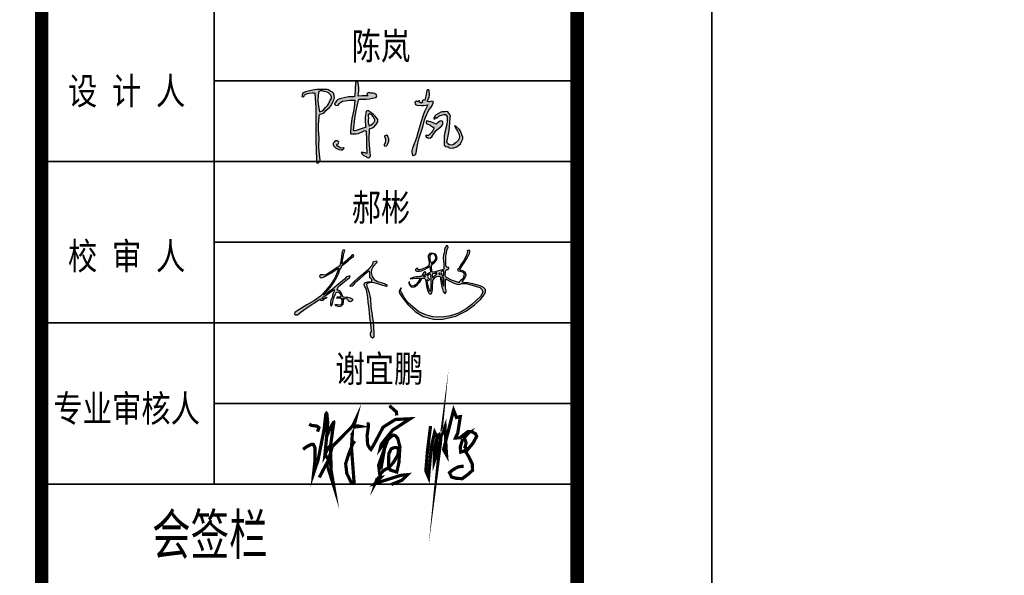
# Model space of a CAD drawing. Header units: millimetres. Extents: x 500457 to 783861, y -293374 to -162131.
# Tile 56 of 116: x 650175 to 661155, y -236109 to -229909. Entities that reach past the tile are written whole.
import ezdxf
from ezdxf.enums import TextEntityAlignment as Align

# ---------------------------------------------------------------- set-up
doc = ezdxf.new("R2010")
doc.units = ezdxf.units.MM
doc.header["$LTSCALE"] = 1000
for name, color, linetype in [('A-ANNO-TEXT', 7, 'Continuous'), ('PUB_TEXT', 7, 'Continuous'), ('PUB_TITLE', 4, 'Continuous'), ('WALL', 255, 'Continuous')]:
    doc.layers.add(name, color=color, linetype=linetype)
doc.layers.add('图框', color=4, linetype='Continuous', lineweight=35)
doc.styles.add('-黑体', font='simhei.ttf', dxfattribs={"width": 0.8})

# ---------------------------------------------------------------- blocks, each defined once
blk = doc.blocks.new('A$C3da97e60')
at = {"layer": 'PUB_TITLE'}
blk.add_lwpolyline([(-157435, 0), (0, 0), (0, 89100), (-157435, 89100)], close=True, dxfattribs=at)
at = {"layer": 'PUB_TITLE', "const_width": 150}
blk.add_lwpolyline([(-153685, 1500), (-1500, 1500), (-1500, 87600), (-153685, 87600)], close=True, dxfattribs=at)
at = {"layer": '图框', "const_width": 150}
blk.add_lwpolyline([(-7473, 87600), (-7473, 1500)], dxfattribs=at)
blk = doc.blocks.new('A$C64787331')
h = blk.add_hatch(color=256)
h.paths.add_polyline_path([(93811, 17582), (94014, 16088), (93932, 14255), (93979, 12419), (94140, 11339), (95021, 10737), (96130, 9786), (95965, 8008), (94434, 7677), (92116, 7471), (90006, 6892), (88847, 6520), (88711, 4702), (89182, 2774), (90170, 1505), (91205, -1928), (92101, -7479), (92594, -12295), (93334, -18446), (94233, -26761), (95270, -36552), (95566, -40586), (94778, -42209), (94778, -44127), (95615, -46242), (96551, -47128), (97849, -46178), (97849, -41666), (97347, -31438), (96343, -25121), (95139, -16497), (94624, -8814), (92993, -1893), (91173, 3358), (90793, 5224), (91337, 5993), (94869, 6807), (98266, 6626), (102659, 5314), (106553, 3957), (110312, 2916), (110856, 3686), (110357, 4771), (108772, 5586), (105874, 6536), (101572, 7893), (98356, 9839), (96364, 12825), (95458, 16444), (95775, 19340), (97461, 22325), (100969, 26383), (100507, 27859), (97553, 27306), (96538, 24170), (93030, 20296), (87860, 15501), (82909, 11486), (77946, 6932), (75003, 3934), (74872, 3373), (75792, 3069), (76997, 3495), (78254, 4852), (79636, 6437), (81734, 8328), (84088, 10220), (88131, 13952), (90690, 16202), (92839, 17684)])
h.paths.add_polyline_path([(139353, 20366), (138145, 19509), (138262, 18614), (139548, 17757), (142120, 17757), (144185, 18263), (146991, 19548), (149875, 21105), (151940, 22546), (152291, 22001), (152807, 17340), (151993, 16277), (149782, 15173), (148677, 14007), (148247, 15111), (148370, 16461), (147387, 17504), (146405, 16706), (144624, 13884), (144256, 12780), (142352, 12596), (139333, 12285), (137133, 11924), (135205, 11502), (133871, 10859), (133609, 10509), (135687, 10870), (139061, 11171), (142854, 11171), (142594, 10073), (141535, 8675), (140023, 6333), (138283, 4671), (136152, 3270), (134426, 3726), (133216, 5086), (132800, 6257), (132456, 8029), (132195, 7693), (131779, 6446), (132270, 4746), (132800, 4179), (134237, 2744), (136241, 2291), (138094, 3197), (140212, 4897), (142329, 7202), (144220, 9960), (144561, 11206), (145764, 10989), (147425, 10894), (148185, 8713), (148612, 5583), (149100, 3340), (149875, -172), (150650, -2256), (151113, -3486), (151903, -4157), (152692, -4274), (153598, -3924), (154007, -3048), (154608, 274), (154818, 3467), (154975, 7497), (155085, 9011), (155719, 9893), (157112, 11749), (159847, 13196), (162222, 12781), (162583, 10924), (162738, 7728), (163604, 4151), (164587, 742), (165165, -1857), (166264, -3475), (167073, -3706), (168056, -2493), (167883, -1280), (167362, 1667), (167247, 5364), (167173, 9560), (167533, 10339), (168554, 9829), (171662, 8294), (174661, 6708), (178321, 5245), (180598, 4920), (182713, 5814), (187608, 5836), (194066, 3928), (200587, 1986), (202989, -186), (203561, -2357), (201273, -6700), (192922, -14356), (187203, -18470), (179882, -22698), (172104, -25327), (163982, -26584), (155060, -26355), (148196, -24527), (141676, -21441), (135957, -17099), (131152, -12642), (127263, -7614), (124632, -2928), (123831, -726), (124234, 1488), (124112, 1461), (123046, -53), (122485, -1959), (122886, -3399), (125220, -7075), (130851, -14449), (137887, -21334), (145641, -26068), (156948, -28778), (164894, -28677), (177465, -25864), (187724, -20438), (195311, -14720), (201230, -9437), (204781, -5022), (206123, -2183), (206202, 103), (204263, 1954), (200856, 3617), (193910, 5782), (188983, 6544), (184940, 6855), (183715, 7229), (183885, 8113), (185179, 9916), (186348, 11707), (187210, 13859), (187162, 15485), (186348, 16872), (184050, 18259), (181227, 19099), (181512, 20125), (183829, 23592), (185452, 26114), (187868, 30150), (189506, 32948), (190452, 35155), (191056, 36408), (190963, 37986), (189430, 38032), (188222, 37522), (188501, 35990), (187618, 33437), (185620, 29260), (182275, 23922), (180092, 20395), (178930, 19745), (179302, 18724), (179673, 18074), (181532, 18028), (184513, 16923), (185387, 15408), (184804, 12087), (183871, 10223), (181830, 8824), (180547, 7426), (180488, 6610), (178097, 7426), (173257, 9174), (168358, 11621), (167191, 12728), (167133, 14301), (167383, 18299), (168474, 19545), (169932, 19662), (170632, 20710), (170632, 21410), (169740, 21544), (167874, 21824), (167812, 23378), (167738, 28349), (167738, 32482), (168427, 35122), (168772, 38221), (170036, 41263), (169634, 42526), (168370, 42354), (166991, 40861), (166416, 38853), (166301, 36270), (165325, 33687), (165037, 30645), (165325, 27775), (165609, 24448), (165835, 21250), (165790, 19944), (164084, 19272), (160632, 18367), (157463, 17349), (154143, 16864), (154010, 18650), (153782, 21767), (153782, 23390), (155129, 25014), (156992, 26756), (158750, 28409), (159377, 30711), (158658, 32684), (157580, 34268), (155678, 35028), (153966, 35281), (152317, 35091), (150678, 33125), (150478, 31227), (151049, 28376), (151623, 25276), (151589, 24228), (150118, 22390), (147546, 21027), (144404, 19691), (141032, 19074), (139690, 20477), (139550, 20437)])
h.paths.add_polyline_path([(147420, 14154), (147834, 12232), (146106, 12486), (145995, 13597)], flags=16)
h.paths.add_polyline_path([(151438, 14917), (152780, 14917), (152994, 13455), (153386, 10497), (153529, 8393), (153386, 4651), (153458, 1514), (153153, -1301), (152072, -1570), (151621, -409), (151121, 863), (150621, 2452), (150257, 4042), (149620, 6722), (149158, 8567), (149529, 9584), (150120, 9085), (150893, 8539), (151348, 8948), (151939, 9993), (151348, 10811), (149589, 12106), (150243, 13849)], flags=16)
h.paths.add_polyline_path([(155931, 15545), (156939, 15769), (158795, 16696), (158871, 15601), (158171, 14538), (157079, 13782), (155987, 12747), (154707, 11394), (154503, 13027), (154342, 15074), (154951, 15377)], flags=16)
h.paths.add_polyline_path([(153064, 26685), (152656, 27838), (152271, 29327), (151938, 32086), (152632, 33435), (154433, 34727), (156472, 34736), (157441, 33387), (158090, 31441), (157922, 29688), (156936, 28270), (154844, 26589), (153564, 25655)], flags=16)
h.paths.add_polyline_path([(161943, 16280), (161943, 15539), (162163, 15257), (162194, 14630), (161661, 14787), (160402, 15005)], flags=16)
h.paths.add_polyline_path([(165633, 18564), (165730, 17202), (165589, 15411), (165447, 13237), (163479, 14145), (163375, 15656), (163208, 17387)], flags=16)
h.paths.add_polyline_path([(163623, 11127), (164243, 12203), (165387, 11821), (165740, 10709), (165765, 8913), (165854, 6180), (165633, 4153), (165633, 3536), (165324, 3624), (164839, 4858), (164398, 6577), (164089, 8561), (163927, 9639)], flags=16)
h.paths.add_polyline_path([(69467, 10248), (64127, 5532), (57832, 482), (53016, -3138), (49631, -5139), (48725, -5330), (49774, -4091), (53302, -375), (56259, 2626), (59505, 7636), (62063, 12117), (63614, 15384), (65161, 19546), (66451, 21276), (67078, 22934), (69122, 24889), (73055, 27801), (76433, 30667), (78469, 32563), (78376, 33353), (77534, 33782), (76914, 33846), (76723, 33265), (75435, 31300), (70241, 26995), (67726, 25066), (67277, 24707), (67412, 26322), (68067, 29705), (68419, 33173), (68922, 35435), (69928, 37244), (69635, 38130), (68241, 38348), (67457, 37913), (67013, 35084), (66247, 29291), (65481, 24373), (64862, 23052), (63138, 21636), (59690, 19416), (55322, 16660), (52832, 15091), (50112, 14134), (48541, 14211), (46489, 14319), (46206, 14324), (45469, 13398), (45545, 12350), (46620, 11608), (47747, 11532), (49180, 12043), (51254, 13117), (56288, 15856), (60124, 18533), (62406, 20042), (63595, 20812), (63627, 20299), (63080, 18180), (60187, 11242), (55993, 4506), (49333, -3298), (46454, -6255), (40594, -10465), (33219, -14871), (24399, -20143), (21579, -21949), (21073, -23755), (22013, -24549), (24037, -24477), (27435, -21515), (34304, -16676), (44353, -10248), (46378, -8948), (46378, -10103), (47333, -10419), (48468, -10100), (49567, -9533), (50596, -8612), (52759, -7761), (52121, -7584), (50277, -8222), (47953, -9174), (47900, -8435), (48716, -7372), (50844, -6025), (57737, -1162), (59643, 198), (59643, -1524), (58191, -4063), (57465, -7509), (56285, -10138), (55832, -12133), (56013, -14127), (56338, -15566), (56828, -15744), (57852, -13698), (58164, -11430), (58876, -8939), (59544, -6893), (60345, -4669), (61369, -2712), (63462, -2090), (64308, -2935), (65554, -4758), (66150, -7338), (65065, -7293), (62883, -7338), (61725, -7827), (63284, -7827), (66190, -8080), (66801, -9606), (66845, -11341), (67023, -12408), (66756, -13876), (65866, -14721), (63951, -15122), (62482, -14766), (60517, -14687), (61503, -15344), (63195, -15967), (65065, -16456), (66756, -15744), (68315, -14054), (68582, -11964), (68493, -10140), (68359, -8670), (69845, -8640), (72217, -8868), (73199, -10615), (74149, -11285), (75232, -11399), (76383, -10988), (77507, -10276), (77919, -9674), (77178, -9181), (75506, -8304), (72819, -7702), (70763, -7537), (68134, -7438), (67678, -5968), (67093, -4249), (66267, -2736), (64994, -1120), (63376, -535), (62309, -398), (62762, 1118), (63626, 3060), (65224, 4398), (69538, 7868), (72539, 10183), (74283, 11486), (74903, 13011), (73425, 13201), (72710, 12630), (71518, 12439)])
for points in [[(46206, 14324), (45469, 13398), (45545, 12350), (46620, 11608), (47747, 11532), (49180, 12043), (51254, 13117), (56288, 15856), (60124, 18533), (62406, 20042), (63595, 20812), (63627, 20299), (63080, 18180), (60187, 11242), (55993, 4506), (49333, -3298), (46454, -6255), (40594, -10465), (33219, -14871), (24399, -20143), (21579, -21949), (21073, -23755), (22013, -24549), (24037, -24477), (27435, -21515), (34304, -16676), (44353, -10248), (46378, -8948), (46378, -10103), (47333, -10419), (48468, -10100), (49567, -9533), (50596, -8612), (52759, -7761), (52121, -7584), (50277, -8222), (48893, -8789), (47936, -8931), (47900, -8435), (48716, -7372), (50844, -6025), (57737, -1162), (59643, 198), (59643, -1524), (58191, -4063), (57465, -7509), (56285, -10138), (55832, -12133), (56013, -14127), (56338, -15566), (56828, -15744), (57852, -13698), (58164, -11430), (58876, -8939), (59544, -6893), (60345, -4669), (61369, -2712), (63462, -2090), (64308, -2935), (65554, -4758), (65955, -6493), (66133, -7338), (65065, -7293), (62883, -7338), (61725, -7827), (63284, -7827), (65332, -8005), (66356, -8494), (66801, -9606), (66845, -11341), (67023, -12408), (66756, -13876), (65866, -14721), (63951, -15122), (62482, -14766), (61369, -14721), (60301, -14543), (61503, -15344), (63195, -15967), (65065, -16456), (66756, -15744), (68315, -14054), (68582, -11964), (68493, -10140), (68359, -8672), (68775, -8662), (69845, -8640), (71658, -8815), (72444, -9273), (73199, -10615), (74149, -11285), (75232, -11399), (76383, -10988), (77507, -10276), (77919, -9674), (77178, -9181), (75506, -8304), (72819, -7702), (70763, -7537), (68597, -7455), (68111, -7364), (67678, -5968), (67093, -4249), (66267, -2736), (64994, -1120), (63376, -535), (62309, -398), (62762, 1118), (63626, 3060), (65224, 4398), (69538, 7868), (72539, 10183), (74283, 11486), (74903, 13011), (73425, 13201), (72710, 12630), (71518, 12439), (69467, 10248), (64127, 5532), (57832, 482), (53016, -3138), (49631, -5139), (48725, -5330), (49774, -4091), (53302, -375), (56259, 2626), (59505, 7636), (62063, 12117), (63614, 15384), (65161, 19546), (66451, 21276), (67078, 22934), (69122, 24889), (73055, 27801), (76433, 30667), (78469, 32563), (78376, 33353), (77534, 33782), (76914, 33846), (76723, 33265), (75435, 31300), (70241, 26995), (67726, 25066), (67277, 24707), (67412, 26322), (68067, 29705), (68419, 33173), (68922, 35435), (69928, 37244), (69635, 38130), (68241, 38348), (67457, 37913), (67013, 35084), (66247, 29291), (65481, 24373), (64862, 23052), (63138, 21636), (59690, 19416), (55322, 16660), (52832, 15091), (50112, 14134), (48541, 14211), (47085, 14287), (46780, 14313)], [(139353, 20366), (138145, 19509), (138262, 18614), (139548, 17757), (142120, 17757), (144185, 18263), (146991, 19548), (149875, 21105), (151940, 22546), (152291, 22001), (152807, 17340), (151993, 16277), (149782, 15173), (148677, 14007), (148247, 15111), (148370, 16461), (147387, 17504), (146405, 16706), (144624, 13884), (144256, 12780), (142352, 12596), (139333, 12285), (137133, 11924), (135205, 11502), (133458, 10660), (133247, 10028), (133609, 10509), (135687, 10870), (139061, 11171), (142435, 11171), (142781, 10862), (142594, 10073), (141535, 8675), (140023, 6333), (138283, 4671), (136846, 3726), (135712, 3386), (134426, 3726), (133216, 5086), (132800, 6257), (132573, 7428), (132460, 8033), (132195, 7693), (131779, 6446), (132270, 4746), (132800, 4179), (134237, 2744), (136241, 2291), (138094, 3197), (140212, 4897), (142329, 7202), (144220, 9960), (144561, 11206), (145764, 10989), (147425, 10894), (148185, 8713), (148612, 5583), (149100, 3340), (149875, -172), (150650, -2256), (151113, -3486), (151903, -4157), (152692, -4274), (153598, -3924), (154007, -3048), (154608, 274), (154818, 3467), (154975, 7497), (155085, 9011), (155719, 9893), (157112, 11749), (158867, 12678), (160157, 13142), (162222, 12781), (162583, 10924), (162738, 7728), (163604, 4151), (164587, 742), (165165, -1857), (166264, -3475), (167073, -3706), (168056, -2493), (167883, -1280), (167362, 1667), (167247, 5364), (167192, 8469), (167363, 9971), (167533, 10339), (168554, 9829), (171662, 8294), (174661, 6708), (178321, 5245), (180598, 4920), (182713, 5814), (187608, 5836), (194066, 3928), (200587, 1986), (202989, -186), (203561, -2357), (201273, -6700), (192922, -14356), (187203, -18470), (179882, -22698), (172104, -25327), (163982, -26584), (155060, -26355), (148196, -24527), (141676, -21441), (135957, -17099), (131152, -12642), (127263, -7614), (124632, -2928), (123831, -726), (124056, 508), (124617, 1573), (124112, 1461), (123046, -53), (122485, -1959), (122886, -3399), (125220, -7075), (130851, -14449), (137887, -21334), (145641, -26068), (156948, -28778), (164894, -28677), (177465, -25864), (187724, -20438), (195311, -14720), (201230, -9437), (204781, -5022), (206123, -2183), (206202, 103), (204263, 1954), (200856, 3617), (193910, 5782), (188983, 6544), (184940, 6855), (183715, 7229), (183885, 8113), (185179, 9916), (186348, 11707), (187210, 13859), (187162, 15485), (186348, 16872), (184050, 18259), (181800, 18929), (181273, 19264), (181512, 20125), (183829, 23592), (185452, 26114), (187868, 30150), (189506, 32948), (190452, 35155), (191056, 36408), (190963, 37986), (189430, 38032), (188222, 37522), (188501, 35990), (187618, 33437), (185620, 29260), (182275, 23922), (180092, 20395), (178930, 19745), (179302, 18724), (179673, 18074), (181532, 18028), (184513, 16923), (185387, 15408), (184804, 12087), (183871, 10223), (181830, 8824), (180547, 7426), (180488, 6610), (178097, 7426), (173257, 9174), (168358, 11621), (167191, 12728), (167133, 14301), (167308, 17098), (167658, 18613), (168474, 19545), (169932, 19662), (170632, 20710), (170632, 21410), (169740, 21544), (168596, 21716), (167852, 22373), (167812, 23378), (167738, 28349), (167738, 32482), (168427, 35122), (168772, 38221), (170036, 41263), (169634, 42526), (168370, 42354), (166991, 40861), (166416, 38853), (166301, 36270), (165325, 33687), (165037, 30645), (165325, 27775), (165609, 24448), (165835, 21250), (165790, 19944), (164084, 19272), (160632, 18367), (157463, 17349), (155142, 17010), (154124, 17123), (154010, 18650), (153782, 21767), (153782, 23390), (155129, 25014), (156992, 26756), (158750, 28409), (159377, 30711), (158658, 32684), (157580, 34268), (155678, 35028), (153966, 35281), (152317, 35091), (150678, 33125), (150478, 31227), (151049, 28376), (151403, 26465), (151620, 25191), (151589, 24228), (150843, 23295), (149599, 22115), (147546, 21027), (144404, 19691), (142195, 19287), (140866, 19247), (140408, 19726), (140626, 20335), (140103, 20596), (139550, 20437)], [(152175, 32546), (152030, 31321), (152271, 29327), (152656, 27838), (153064, 26685), (153449, 25892), (153593, 25676), (154844, 26589), (156936, 28270), (157922, 29688), (158090, 31441), (157441, 33387), (156767, 34324), (155968, 34733), (154433, 34727), (152632, 33435)], [(75003, 3934), (77946, 6932), (82909, 11486), (87860, 15501), (93030, 20296), (96538, 24170), (97553, 27306), (100507, 27859), (100969, 26383), (97461, 22325), (95775, 19340), (95458, 16444), (96364, 12825), (98356, 9839), (101572, 7893), (105874, 6536), (108772, 5586), (110357, 4771), (110856, 3686), (110312, 2916), (106553, 3957), (102659, 5314), (98266, 6626), (94869, 6807), (91337, 5993), (90793, 5224), (91173, 3358), (92993, -1893), (94624, -8814), (95139, -16497), (96343, -25121), (97347, -31438), (97849, -41666), (97849, -46178), (96551, -47128), (95615, -46242), (94778, -44127), (94778, -42209), (95566, -40586), (95270, -36552), (94233, -26761), (93334, -18446), (92594, -12295), (92101, -7479), (91205, -1928), (90170, 1505), (89182, 2774), (88711, 4702), (88847, 6520), (90006, 6892), (92116, 7471), (94434, 7677), (95965, 8008), (96130, 9786), (95021, 10737), (94140, 11339), (93979, 12419), (93932, 14255), (94014, 16088), (93811, 17582), (92839, 17684), (90690, 16202), (88131, 13952), (84088, 10220), (81734, 8328), (79636, 6437), (78254, 4852), (76997, 3495), (75792, 3069), (74872, 3373)], [(147078, 14020), (146424, 13765), (146026, 13282), (146083, 12714), (146680, 12402), (147646, 12260), (147590, 12771), (147590, 13367), (147504, 13765), (147305, 13935)], [(150211, 13763), (149802, 12673), (150484, 11447), (151348, 10811), (151939, 9993), (151348, 8948), (150893, 8539), (150120, 9085), (149529, 9584), (149347, 9085), (149211, 8358), (149620, 6722), (150257, 4042), (150621, 2452), (151121, 863), (151621, -409), (151924, -1189), (152348, -1501), (152794, -1390), (153240, -499), (153458, 1514), (153386, 4651), (153529, 8393), (153386, 10497), (152994, 13455), (152780, 14917), (151923, 14917), (150960, 14489), (150282, 13883)], [(154727, 15209), (154391, 14454), (154503, 13027), (154671, 11684), (155035, 11740), (155987, 12747), (157079, 13782), (158171, 14538), (158871, 15601), (158815, 16412), (157891, 16244), (156939, 15769), (155931, 15545), (154951, 15377), (154727, 15265)], [(161692, 16072), (160782, 15319), (160939, 14912), (161661, 14787), (162194, 14630), (162163, 15257), (161943, 15539), (161943, 16009)], [(164851, 18185), (163621, 17588), (163270, 16745), (163375, 15656), (163445, 14638), (164008, 13901), (164922, 13479), (165484, 13795), (165589, 15411), (165730, 17202), (165660, 18185), (165238, 18290)], [(164147, 12036), (163623, 11127), (163927, 9639), (164089, 8561), (164398, 6577), (164839, 4858), (165324, 3624), (165633, 3536), (165633, 4153), (165854, 6180), (165765, 8913), (165740, 10709), (165459, 11596), (165026, 11942), (164571, 12093)]]:
    blk.add_lwpolyline(points, close=True)
blk = doc.blocks.new('陈岚')
h = blk.add_hatch(color=256)
h.paths.add_polyline_path([(-3.976, 1.115), (-3.926, 1.233), (-3.919, 1.31), (-3.948, 1.435), (-3.991, 1.559), (-4.054, 1.625), (-4.177, 1.671), (-4.289, 1.741), (-4.366, 1.759), (-4.497, 1.747), (-4.936, 1.709), (-5.158, 1.666), (-5.58, 1.539), (-5.645, 1.504), (-5.677, 1.483), (-5.733, 1.435), (-5.745, 1.368), (-5.75, 1.335), (-5.761, 1.268), (-5.692, 1.257), (-5.632, 1.297), (-5.615, 1.365), (-5.457, 1.448), (-5.368, 1.477), (-5.191, 1.504), (-5.132, 1.517), (-5.098, 1.517), (-5.039, 1.504), (-4.944, 0.696), (-4.909, 0.289), (-4.865, -0.524), (-4.806, -1.258), (-4.774, -1.625), (-4.705, -2.358), (-4.696, -2.405), (-4.677, -2.431), (-4.636, -2.455), (-4.56, -2.411), (-4.525, -2.361), (-4.511, -2.274), (-4.592, -1.773), (-4.617, -1.518), (-4.636, -1.01), (-4.7, -0.536), (-4.714, -0.294), (-4.705, 0.185), (-4.718, 0.24), (-4.708, 0.281), (-4.67, 0.324), (-4.522, 0.374), (-4.447, 0.431), (-4.358, 0.56), (-4.165, 0.748), (-4.083, 0.868)])
h.paths.add_polyline_path([(-4.848, 1.127), (-4.837, 1.574), (-4.728, 1.649), (-4.639, 1.664), (-4.511, 1.629), (-4.35, 1.61), (-4.263, 1.571), (-4.143, 1.463), (-4.09, 1.352), (-4.09, 1.267), (-4.143, 1.157), (-4.205, 0.968), (-4.259, 0.874), (-4.393, 0.726), (-4.486, 0.589), (-4.56, 0.528), (-4.712, 0.462), (-4.822, 0.896)], flags=16)
h.paths.add_polyline_path([(-2.535, 1.294), (-2.511, 1.314), (-2.469, 1.324), (-2.114, 1.348), (-1.935, 1.379), (-1.593, 1.477), (-1.541, 1.508), (-1.524, 1.569), (-1.552, 1.622), (-1.671, 1.689), (-1.749, 1.707), (-1.885, 1.699), (-1.966, 1.724), (-2.025, 1.714), (-2.093, 1.664), (-2.081, 1.611), (-2.065, 1.583), (-2.024, 1.546), (-2.246, 1.523), (-2.357, 1.512), (-2.58, 1.49), (-2.557, 1.793), (-2.569, 1.951), (-2.635, 2.248), (-2.684, 2.285), (-2.751, 2.276), (-2.788, 2.227), (-2.769, 1.911), (-2.769, 1.751), (-2.788, 1.435), (-3.119, 1.408), (-3.286, 1.373), (-3.601, 1.268), (-3.728, 1.211), (-3.79, 1.154), (-3.858, 1.032), (-3.885, 0.982), (-3.871, 0.924), (-3.823, 0.893), (-3.741, 0.891), (-3.689, 0.914), (-3.635, 0.976), (-3.571, 1.054), (-3.532, 1.088), (-3.448, 1.143), (-3.175, 1.2), (-3.037, 1.223), (-2.76, 1.254), (-2.766, 0.83), (-2.786, 0.617), (-2.858, 0.199), (-2.884, -0.123), (-2.889, -0.285), (-2.885, -0.607), (-2.879, -0.646), (-2.855, -0.67), (-2.816, -0.677), (-2.557, -0.658), (-2.422, -0.62), (-2.191, -0.503), (-2.139, -0.451), (-2.078, -0.439), (-2.01, -0.468), (-1.956, -0.974), (-1.931, -1.226), (-1.885, -1.732), (-2.008, -1.695), (-2.076, -1.686), (-2.205, -1.691), (-2.138, -1.794), (-2.082, -1.84), (-1.968, -1.885), (-1.916, -1.891), (-1.885, -1.91), (-1.857, -1.955), (-1.777, -1.964), (-1.717, -1.934), (-1.677, -1.864), (-1.764, -1.248), (-1.795, -0.937), (-1.83, -0.315), (-1.664, -0.264), (-1.58, -0.204), (-1.475, -0.065), (-1.402, 0.039), (-1.38, 0.113), (-1.385, 0.24), (-1.554, 0.423), (-1.651, 0.505), (-1.857, 0.643), (-1.932, 0.686), (-1.993, 0.69), (-2.073, 0.657), (-2.11, 0.326), (-2.108, 0.154), (-2.066, -0.177), (-2.041, -0.199), (-2.044, -0.242), (-2.073, -0.26), (-2.292, -0.349), (-2.402, -0.393), (-2.621, -0.482), (-2.66, -0.482), (-2.68, -0.482), (-2.719, -0.482), (-2.692, 0.215), (-2.659, 0.565), (-2.552, 1.254)])
h.paths.add_polyline_path([(-1.941, 0.469), (-1.885, 0.532), (-1.743, 0.469), (-1.674, 0.408), (-1.593, 0.275), (-1.552, 0.205), (-1.548, 0.148), (-1.579, 0.073), (-1.677, -0.035), (-1.735, -0.084), (-1.857, -0.163), (-1.919, 0.023), (-1.932, 0.129), (-1.913, 0.324), (-1.95, 0.399)], flags=16)
h.paths.add_polyline_path([(-3.594, -1.302), (-3.537, -1.275), (-3.514, -1.213), (-3.538, -1.156), (-3.618, -1.115), (-3.694, -1.124), (-3.761, -1.184), (-3.823, -1.259), (-3.83, -1.342), (-3.781, -1.427), (-3.674, -1.52), (-3.606, -1.557), (-3.469, -1.594), (-3.363, -1.615), (-3.29, -1.598), (-3.205, -1.531), (-3.196, -1.51), (-3.21, -1.486), (-3.233, -1.482), (-3.342, -1.511), (-3.418, -1.498), (-3.51, -1.434), (-3.571, -1.418), (-3.606, -1.363)], flags=17)
h.paths.add_polyline_path([(-0.696, -0.847), (-0.753, -0.691), (-0.773, -0.641), (-0.846, -0.625), (-0.885, -0.663), (-0.913, -0.652), (-0.946, -0.674), (-0.947, -0.704), (-0.883, -0.854), (-0.872, -0.947), (-0.899, -1.107), (-0.941, -1.144), (-0.937, -1.214), (-0.892, -1.246), (-0.81, -1.223), (-0.766, -1.185), (-0.732, -1.107), (-0.691, -0.946)])
h.paths.add_polyline_path([(1.706, 1.407), (1.664, 1.458), (1.608, 1.473), (1.546, 1.449), (1.473, 1.41), (1.414, 1.408), (1.338, 1.442), (1.432, 1.67), (1.451, 1.808), (1.421, 2.053), (1.383, 2.097), (1.309, 2.094), (1.275, 2.046), (1.254, 1.828), (1.239, 1.72), (1.199, 1.504), (1.141, 1.498), (1.112, 1.489), (1.06, 1.463), (1.06, 1.422), (1.067, 1.4), (1.088, 1.365), (1.028, 1.325), (0.964, 1.328), (0.907, 1.372), (0.92, 1.398), (0.901, 1.433), (0.872, 1.435), (0.859, 1.4), (0.813, 1.386), (0.782, 1.407), (0.721, 1.417), (0.672, 1.393), (0.643, 1.338), (0.663, 1.255), (0.704, 1.209), (0.782, 1.178), (1.028, 1.18), (1.153, 1.194), (1.393, 1.247), (1.226, 0.851), (1.158, 0.644), (1.053, 0.226), (0.931, -0.374), (0.858, -0.672), (0.685, -1.26), (0.643, -1.41), (0.648, -1.504), (0.706, -1.649), (0.722, -1.669), (0.732, -1.678), (0.754, -1.691), (0.799, -1.65), (0.825, -1.633), (0.879, -1.607), (0.96, -0.968), (1.021, -0.649), (1.178, -0.024), (1.253, 0.381), (1.313, 0.582), (1.47, 0.963), (1.58, 1.131), (1.628, 1.222)])
h.paths.add_polyline_path([(2.216, 0.069), (2.283, 0.157), (2.298, 0.228), (2.301, 0.265), (2.296, 0.337), (2.247, 0.376), (2.205, 0.386), (2.144, 0.372), (2.055, 0.292), (2.01, 0.251), (1.921, 0.171), (1.717, 0.254), (1.61, 0.286), (1.393, 0.33), (1.348, 0.281), (1.362, 0.196), (1.421, 0.164), (1.595, 0.099), (1.679, 0.058), (1.838, -0.038), (1.738, -0.234), (1.675, -0.328), (1.532, -0.496), (1.477, -0.494), (1.449, -0.491), (1.393, -0.482), (1.384, -0.547), (1.426, -0.604), (1.491, -0.614), (1.516, -0.623), (1.528, -0.627), (1.553, -0.635), (1.664, -0.607), (1.725, -0.557), (1.775, -0.454), (1.88, -0.274), (1.944, -0.188), (2.088, -0.038), (2.176, 0.029)])
h.paths.add_polyline_path([(2.602, 0.844), (2.54, 0.912), (2.466, 0.93), (2.38, 0.9), (2.23, 0.897), (2.147, 0.869), (2.026, 0.782), (1.898, 0.701), (1.84, 0.638), (1.769, 0.504), (1.783, 0.474), (1.828, 0.466), (1.852, 0.49), (1.841, 0.524), (1.872, 0.563), (1.907, 0.56), (1.911, 0.538), (1.935, 0.523), (1.956, 0.532), (2.054, 0.636), (2.12, 0.679), (2.255, 0.726), (2.346, 0.761), (2.416, 0.753), (2.498, 0.699), (2.505, 0.668), (2.513, 0.653), (2.533, 0.629), (2.533, 0.457), (2.533, 0.371), (2.533, 0.199), (2.446, -0.233), (2.429, -0.459), (2.449, -0.899), (2.463, -0.973), (2.494, -1.015), (2.56, -1.052), (2.641, -1.054), (2.685, -1.066), (2.755, -1.107), (2.924, -1.123), (3.021, -1.103), (3.172, -1.024), (3.309, -0.916), (3.368, -0.838), (3.436, -0.677), (3.488, -0.548), (3.485, -0.453), (3.422, -0.329), (3.336, -0.129), (3.261, -0.032), (3.088, 0.101), (3.049, 0.128), (3.024, 0.137), (2.977, 0.143), (3.094, -0.046), (3.153, -0.14), (3.269, -0.329), (3.295, -0.464), (3.285, -0.546), (3.227, -0.67), (3.13, -0.78), (3.076, -0.832), (2.963, -0.927), (2.848, -0.963), (2.765, -0.951), (2.665, -0.885), (2.639, -0.858), (2.627, -0.844), (2.602, -0.816), (2.672, -0.252), (2.69, 0.033), (2.692, 0.601), (2.702, 0.705), (2.677, 0.772)])
for p, q in [((-2.751, 2.276), (-2.788, 2.227)), ((-2.684, 2.285), (-2.751, 2.276)), ((-2.635, 2.248), (-2.684, 2.285)), ((-2.569, 1.951), (-2.635, 2.248)), ((-4.936, 1.709), (-5.158, 1.666)), ((-4.497, 1.747), (-4.936, 1.709)), ((-4.366, 1.759), (-4.497, 1.747)), ((-4.289, 1.741), (-4.366, 1.759)), ((-4.177, 1.671), (-4.289, 1.741)), ((-2.788, 2.227), (-2.769, 1.911)), ((-2.769, 1.751), (-2.788, 1.435)), ((-2.769, 1.911), (-2.769, 1.751)), ((-2.58, 1.49), (-2.557, 1.793)), ((-2.557, 1.793), (-2.569, 1.951)), ((-2.025, 1.714), (-2.093, 1.664)), ((-1.966, 1.724), (-2.025, 1.714)), ((-1.885, 1.699), (-1.966, 1.724)), ((-1.749, 1.707), (-1.885, 1.699)), ((-1.671, 1.689), (-1.749, 1.707)), ((-1.552, 1.622), (-1.671, 1.689)), ((1.239, 1.72), (1.199, 1.504)), ((1.254, 1.828), (1.239, 1.72)), ((1.275, 2.046), (1.254, 1.828)), ((1.309, 2.094), (1.275, 2.046)), ((1.383, 2.097), (1.309, 2.094)), ((1.421, 2.053), (1.383, 2.097)), ((1.451, 1.808), (1.421, 2.053)), ((1.432, 1.67), (1.451, 1.808)), ((-5.75, 1.335), (-5.761, 1.268)), ((-5.761, 1.268), (-5.692, 1.257)), ((-5.745, 1.368), (-5.75, 1.335)), ((-5.733, 1.435), (-5.745, 1.368)), ((-5.677, 1.483), (-5.733, 1.435)), ((-5.692, 1.257), (-5.632, 1.297)), ((-5.645, 1.504), (-5.677, 1.483)), ((-5.58, 1.539), (-5.645, 1.504)), ((-5.632, 1.297), (-5.615, 1.365)), ((-5.615, 1.365), (-5.457, 1.448)), ((-5.158, 1.666), (-5.58, 1.539)), ((-5.457, 1.448), (-5.368, 1.477)), ((-5.368, 1.477), (-5.191, 1.504)), ((-5.191, 1.504), (-5.132, 1.517)), ((-5.132, 1.517), (-5.098, 1.517)), ((-5.098, 1.517), (-5.039, 1.504)), ((-5.039, 1.504), (-4.944, 0.696)), ((-4.837, 1.574), (-4.848, 1.127)), ((-4.848, 1.127), (-4.822, 0.896)), ((-4.728, 1.649), (-4.837, 1.574)), ((-4.639, 1.664), (-4.728, 1.649)), ((-4.511, 1.629), (-4.639, 1.664)), ((-4.35, 1.61), (-4.511, 1.629)), ((-4.263, 1.571), (-4.35, 1.61)), ((-4.143, 1.463), (-4.263, 1.571)), ((-4.205, 0.968), (-4.143, 1.157)), ((-4.054, 1.625), (-4.177, 1.671)), ((-4.09, 1.352), (-4.143, 1.463)), ((-4.143, 1.157), (-4.09, 1.267)), ((-4.09, 1.267), (-4.09, 1.352)), ((-3.991, 1.559), (-4.054, 1.625)), ((-3.948, 1.435), (-3.991, 1.559)), ((-3.976, 1.115), (-3.926, 1.233)), ((-3.919, 1.31), (-3.948, 1.435)), ((-3.926, 1.233), (-3.919, 1.31)), ((-3.79, 1.154), (-3.858, 1.032)), ((-3.728, 1.211), (-3.79, 1.154)), ((-3.601, 1.268), (-3.728, 1.211)), ((-3.286, 1.373), (-3.601, 1.268)), ((-3.532, 1.088), (-3.448, 1.143)), ((-3.448, 1.143), (-3.175, 1.2)), ((-3.119, 1.408), (-3.286, 1.373)), ((-3.175, 1.2), (-3.037, 1.223)), ((-2.788, 1.435), (-3.119, 1.408)), ((-3.037, 1.223), (-2.76, 1.254)), ((-2.76, 1.254), (-2.766, 0.83)), ((-2.659, 0.565), (-2.552, 1.254)), ((-2.357, 1.512), (-2.58, 1.49)), ((-2.552, 1.254), (-2.535, 1.294)), ((-2.535, 1.294), (-2.511, 1.314)), ((-2.511, 1.314), (-2.469, 1.324)), ((-2.469, 1.324), (-2.114, 1.348)), ((-2.246, 1.523), (-2.357, 1.512)), ((-2.024, 1.546), (-2.246, 1.523)), ((-2.114, 1.348), (-1.935, 1.379)), ((-2.093, 1.664), (-2.081, 1.611)), ((-2.081, 1.611), (-2.065, 1.583)), ((-2.065, 1.583), (-2.024, 1.546)), ((-1.935, 1.379), (-1.593, 1.477)), ((-1.593, 1.477), (-1.541, 1.508)), ((-1.524, 1.569), (-1.552, 1.622)), ((-1.541, 1.508), (-1.524, 1.569)), ((0.672, 1.393), (0.643, 1.338)), ((0.643, 1.338), (0.663, 1.255)), ((0.663, 1.255), (0.704, 1.209)), ((0.721, 1.417), (0.672, 1.393)), ((0.704, 1.209), (0.782, 1.178)), ((0.782, 1.407), (0.721, 1.417)), ((0.813, 1.386), (0.782, 1.407)), ((0.782, 1.178), (1.028, 1.18)), ((0.859, 1.4), (0.813, 1.386)), ((0.872, 1.435), (0.859, 1.4)), ((0.901, 1.433), (0.872, 1.435)), ((0.92, 1.398), (0.901, 1.433)), ((0.907, 1.372), (0.92, 1.398)), ((0.964, 1.328), (0.907, 1.372)), ((1.028, 1.325), (0.964, 1.328)), ((1.088, 1.365), (1.028, 1.325)), ((1.028, 1.18), (1.153, 1.194)), ((1.112, 1.489), (1.06, 1.463)), ((1.06, 1.463), (1.06, 1.422)), ((1.06, 1.422), (1.067, 1.4)), ((1.067, 1.4), (1.088, 1.365)), ((1.141, 1.498), (1.112, 1.489)), ((1.199, 1.504), (1.141, 1.498)), ((1.153, 1.194), (1.393, 1.247)), ((1.393, 1.247), (1.226, 0.851)), ((1.338, 1.442), (1.432, 1.67)), ((1.414, 1.408), (1.338, 1.442)), ((1.473, 1.41), (1.414, 1.408)), ((1.47, 0.963), (1.58, 1.131)), ((1.546, 1.449), (1.473, 1.41)), ((1.608, 1.473), (1.546, 1.449)), ((1.58, 1.131), (1.628, 1.222)), ((1.664, 1.458), (1.608, 1.473)), ((1.628, 1.222), (1.706, 1.407)), ((1.706, 1.407), (1.664, 1.458)), ((-4.944, 0.696), (-4.909, 0.289)), ((-4.822, 0.896), (-4.712, 0.462)), ((-4.56, 0.528), (-4.486, 0.589)), ((-4.486, 0.589), (-4.393, 0.726)), ((-4.447, 0.431), (-4.358, 0.56)), ((-4.393, 0.726), (-4.259, 0.874)), ((-4.358, 0.56), (-4.165, 0.748)), ((-4.259, 0.874), (-4.205, 0.968)), ((-4.165, 0.748), (-4.083, 0.868)), ((-4.083, 0.868), (-3.976, 1.115)), ((-3.858, 1.032), (-3.885, 0.982)), ((-3.885, 0.982), (-3.871, 0.924)), ((-3.871, 0.924), (-3.823, 0.893)), ((-3.823, 0.893), (-3.741, 0.891)), ((-3.741, 0.891), (-3.689, 0.914)), ((-3.689, 0.914), (-3.635, 0.976)), ((-3.635, 0.976), (-3.571, 1.054)), ((-3.571, 1.054), (-3.532, 1.088)), ((-2.786, 0.617), (-2.858, 0.199)), ((-2.766, 0.83), (-2.786, 0.617)), ((-2.692, 0.215), (-2.659, 0.565)), ((-2.073, 0.657), (-2.11, 0.326)), ((-1.993, 0.69), (-2.073, 0.657)), ((-1.932, 0.686), (-1.993, 0.69)), ((-1.857, 0.643), (-1.932, 0.686)), ((-1.651, 0.505), (-1.857, 0.643)), ((1.158, 0.644), (1.053, 0.226)), ((1.226, 0.851), (1.158, 0.644)), ((1.253, 0.381), (1.313, 0.582)), ((1.313, 0.582), (1.47, 0.963)), ((1.84, 0.638), (1.769, 0.504)), ((1.898, 0.701), (1.84, 0.638)), ((1.841, 0.524), (1.872, 0.563)), ((1.872, 0.563), (1.907, 0.56)), ((2.026, 0.782), (1.898, 0.701)), ((1.907, 0.56), (1.911, 0.538)), ((1.956, 0.532), (2.054, 0.636)), ((2.147, 0.869), (2.026, 0.782)), ((2.054, 0.636), (2.12, 0.679)), ((2.12, 0.679), (2.255, 0.726)), ((2.23, 0.897), (2.147, 0.869)), ((2.38, 0.9), (2.23, 0.897)), ((2.255, 0.726), (2.346, 0.761)), ((2.346, 0.761), (2.416, 0.753)), ((2.466, 0.93), (2.38, 0.9)), ((2.416, 0.753), (2.498, 0.699)), ((2.54, 0.912), (2.466, 0.93)), ((2.498, 0.699), (2.505, 0.668)), ((2.505, 0.668), (2.513, 0.653)), ((2.513, 0.653), (2.533, 0.629)), ((2.533, 0.629), (2.533, 0.457)), ((2.602, 0.844), (2.54, 0.912)), ((2.677, 0.772), (2.602, 0.844)), ((2.702, 0.705), (2.677, 0.772)), ((2.69, 0.033), (2.692, 0.601)), ((2.692, 0.601), (2.702, 0.705)), ((-4.909, 0.289), (-4.865, -0.524)), ((-4.718, 0.24), (-4.708, 0.281)), ((-4.705, 0.185), (-4.718, 0.24)), ((-4.714, -0.294), (-4.705, 0.185)), ((-4.712, 0.462), (-4.56, 0.528)), ((-4.708, 0.281), (-4.67, 0.324)), ((-4.67, 0.324), (-4.522, 0.374)), ((-4.522, 0.374), (-4.447, 0.431)), ((-2.858, 0.199), (-2.884, -0.123)), ((-2.719, -0.482), (-2.692, 0.215)), ((-2.11, 0.326), (-2.108, 0.154)), ((-2.108, 0.154), (-2.066, -0.177)), ((-1.941, 0.469), (-1.95, 0.399)), ((-1.95, 0.399), (-1.913, 0.324)), ((-1.885, 0.532), (-1.941, 0.469)), ((-1.913, 0.324), (-1.932, 0.129)), ((-1.932, 0.129), (-1.919, 0.023)), ((-1.919, 0.023), (-1.857, -0.163)), ((-1.743, 0.469), (-1.885, 0.532)), ((-1.674, 0.408), (-1.743, 0.469)), ((-1.677, -0.035), (-1.579, 0.073)), ((-1.593, 0.275), (-1.674, 0.408)), ((-1.554, 0.423), (-1.651, 0.505)), ((-1.552, 0.205), (-1.593, 0.275)), ((-1.579, 0.073), (-1.548, 0.148)), ((-1.385, 0.24), (-1.554, 0.423)), ((-1.548, 0.148), (-1.552, 0.205)), ((-1.475, -0.065), (-1.402, 0.039)), ((-1.402, 0.039), (-1.38, 0.113)), ((-1.38, 0.113), (-1.385, 0.24)), ((1.053, 0.226), (0.931, -0.374)), ((1.178, -0.024), (1.253, 0.381)), ((1.393, 0.33), (1.348, 0.281)), ((1.348, 0.281), (1.362, 0.196)), ((1.362, 0.196), (1.421, 0.164)), ((1.61, 0.286), (1.393, 0.33)), ((1.421, 0.164), (1.595, 0.099)), ((1.595, 0.099), (1.679, 0.058)), ((1.717, 0.254), (1.61, 0.286)), ((1.679, 0.058), (1.838, -0.038)), ((1.921, 0.171), (1.717, 0.254)), ((1.769, 0.504), (1.783, 0.474)), ((1.783, 0.474), (1.828, 0.466)), ((1.828, 0.466), (1.852, 0.49)), ((1.852, 0.49), (1.841, 0.524)), ((1.911, 0.538), (1.935, 0.523)), ((2.01, 0.251), (1.921, 0.171)), ((1.935, 0.523), (1.956, 0.532)), ((2.055, 0.292), (2.01, 0.251)), ((2.144, 0.372), (2.055, 0.292)), ((2.088, -0.038), (2.176, 0.029)), ((2.205, 0.386), (2.144, 0.372)), ((2.176, 0.029), (2.216, 0.069)), ((2.247, 0.376), (2.205, 0.386)), ((2.216, 0.069), (2.283, 0.157)), ((2.296, 0.337), (2.247, 0.376)), ((2.283, 0.157), (2.298, 0.228)), ((2.301, 0.265), (2.296, 0.337)), ((2.298, 0.228), (2.301, 0.265)), ((2.533, 0.199), (2.446, -0.233)), ((2.533, 0.457), (2.533, 0.371)), ((2.533, 0.371), (2.533, 0.199)), ((2.672, -0.252), (2.69, 0.033)), ((3.024, 0.137), (2.977, 0.143)), ((2.977, 0.143), (3.094, -0.046)), ((3.049, 0.128), (3.024, 0.137)), ((3.088, 0.101), (3.049, 0.128)), ((3.261, -0.032), (3.088, 0.101)), ((-4.865, -0.524), (-4.806, -1.258)), ((-4.7, -0.536), (-4.714, -0.294)), ((-4.636, -1.01), (-4.7, -0.536)), ((-2.884, -0.123), (-2.889, -0.285)), ((-2.889, -0.285), (-2.885, -0.607)), ((-2.68, -0.482), (-2.719, -0.482)), ((-2.66, -0.482), (-2.68, -0.482)), ((-2.621, -0.482), (-2.66, -0.482)), ((-2.402, -0.393), (-2.621, -0.482)), ((-2.422, -0.62), (-2.191, -0.503)), ((-2.292, -0.349), (-2.402, -0.393)), ((-2.073, -0.26), (-2.292, -0.349)), ((-2.191, -0.503), (-2.139, -0.451)), ((-2.139, -0.451), (-2.078, -0.439)), ((-2.078, -0.439), (-2.01, -0.468)), ((-2.044, -0.242), (-2.073, -0.26)), ((-2.066, -0.177), (-2.041, -0.199)), ((-2.041, -0.199), (-2.044, -0.242)), ((-2.01, -0.468), (-1.956, -0.974)), ((-1.857, -0.163), (-1.735, -0.084)), ((-1.83, -0.315), (-1.664, -0.264)), ((-1.795, -0.937), (-1.83, -0.315)), ((-1.735, -0.084), (-1.677, -0.035)), ((-1.664, -0.264), (-1.58, -0.204)), ((-1.58, -0.204), (-1.475, -0.065)), ((0.931, -0.374), (0.858, -0.672)), ((1.021, -0.649), (1.178, -0.024)), ((1.393, -0.482), (1.384, -0.547)), ((1.384, -0.547), (1.426, -0.604)), ((1.449, -0.491), (1.393, -0.482)), ((1.477, -0.494), (1.449, -0.491)), ((1.532, -0.496), (1.477, -0.494)), ((1.675, -0.328), (1.532, -0.496)), ((1.664, -0.607), (1.725, -0.557)), ((1.738, -0.234), (1.675, -0.328)), ((1.725, -0.557), (1.775, -0.454)), ((1.838, -0.038), (1.738, -0.234)), ((1.775, -0.454), (1.88, -0.274)), ((1.88, -0.274), (1.944, -0.188)), ((1.944, -0.188), (2.088, -0.038)), ((2.446, -0.233), (2.429, -0.459)), ((2.429, -0.459), (2.449, -0.899)), ((2.602, -0.816), (2.672, -0.252)), ((3.094, -0.046), (3.153, -0.14)), ((3.153, -0.14), (3.269, -0.329)), ((3.285, -0.546), (3.227, -0.67)), ((3.336, -0.129), (3.261, -0.032)), ((3.269, -0.329), (3.295, -0.464)), ((3.295, -0.464), (3.285, -0.546)), ((3.422, -0.329), (3.336, -0.129)), ((3.485, -0.453), (3.422, -0.329)), ((3.436, -0.677), (3.488, -0.548)), ((3.488, -0.548), (3.485, -0.453)), ((-4.617, -1.518), (-4.636, -1.01)), ((-3.618, -1.115), (-3.694, -1.124)), ((-3.538, -1.156), (-3.618, -1.115)), ((-2.885, -0.607), (-2.879, -0.646)), ((-2.879, -0.646), (-2.855, -0.67)), ((-2.855, -0.67), (-2.816, -0.677)), ((-2.816, -0.677), (-2.557, -0.658)), ((-2.557, -0.658), (-2.422, -0.62)), ((-1.956, -0.974), (-1.931, -1.226)), ((-1.764, -1.248), (-1.795, -0.937)), ((-0.946, -0.674), (-0.947, -0.704)), ((-0.947, -0.704), (-0.883, -0.854)), ((-0.913, -0.652), (-0.946, -0.674)), ((-0.899, -1.107), (-0.941, -1.144)), ((-0.885, -0.663), (-0.913, -0.652)), ((-0.872, -0.947), (-0.899, -1.107)), ((-0.846, -0.625), (-0.885, -0.663)), ((-0.883, -0.854), (-0.872, -0.947)), ((-0.773, -0.641), (-0.846, -0.625)), ((-0.753, -0.691), (-0.773, -0.641)), ((-0.766, -1.185), (-0.732, -1.107)), ((-0.696, -0.847), (-0.753, -0.691)), ((-0.732, -1.107), (-0.691, -0.946)), ((-0.691, -0.946), (-0.696, -0.847)), ((0.858, -0.672), (0.685, -1.26)), ((0.879, -1.607), (0.96, -0.968)), ((0.96, -0.968), (1.021, -0.649)), ((1.426, -0.604), (1.491, -0.614)), ((1.491, -0.614), (1.516, -0.623)), ((1.516, -0.623), (1.528, -0.627)), ((1.528, -0.627), (1.553, -0.635)), ((1.553, -0.635), (1.664, -0.607)), ((2.449, -0.899), (2.463, -0.973)), ((2.463, -0.973), (2.494, -1.015)), ((2.494, -1.015), (2.56, -1.052)), ((2.56, -1.052), (2.641, -1.054)), ((2.627, -0.844), (2.602, -0.816)), ((2.639, -0.858), (2.627, -0.844)), ((2.665, -0.885), (2.639, -0.858)), ((2.641, -1.054), (2.685, -1.066)), ((2.765, -0.951), (2.665, -0.885)), ((2.685, -1.066), (2.755, -1.107)), ((2.755, -1.107), (2.924, -1.123)), ((2.848, -0.963), (2.765, -0.951)), ((2.963, -0.927), (2.848, -0.963)), ((2.924, -1.123), (3.021, -1.103)), ((3.076, -0.832), (2.963, -0.927)), ((3.021, -1.103), (3.172, -1.024)), ((3.13, -0.78), (3.076, -0.832)), ((3.227, -0.67), (3.13, -0.78)), ((3.172, -1.024), (3.309, -0.916)), ((3.309, -0.916), (3.368, -0.838)), ((3.368, -0.838), (3.436, -0.677)), ((-4.806, -1.258), (-4.774, -1.625)), ((-4.774, -1.625), (-4.705, -2.358)), ((-4.592, -1.773), (-4.617, -1.518)), ((-3.823, -1.259), (-3.83, -1.342)), ((-3.83, -1.342), (-3.781, -1.427)), ((-3.761, -1.184), (-3.823, -1.259)), ((-3.781, -1.427), (-3.674, -1.52)), ((-3.694, -1.124), (-3.761, -1.184)), ((-3.674, -1.52), (-3.606, -1.557)), ((-3.606, -1.363), (-3.594, -1.302)), ((-3.571, -1.418), (-3.606, -1.363)), ((-3.606, -1.557), (-3.469, -1.594)), ((-3.594, -1.302), (-3.537, -1.275)), ((-3.51, -1.434), (-3.571, -1.418)), ((-3.514, -1.213), (-3.538, -1.156)), ((-3.537, -1.275), (-3.514, -1.213)), ((-3.418, -1.498), (-3.51, -1.434)), ((-3.469, -1.594), (-3.363, -1.615)), ((-3.342, -1.511), (-3.418, -1.498)), ((-3.363, -1.615), (-3.29, -1.598)), ((-3.233, -1.482), (-3.342, -1.511)), ((-3.29, -1.598), (-3.205, -1.531)), ((-3.21, -1.486), (-3.233, -1.482)), ((-3.196, -1.51), (-3.21, -1.486)), ((-3.205, -1.531), (-3.196, -1.51)), ((-1.931, -1.226), (-1.885, -1.732)), ((-1.677, -1.864), (-1.764, -1.248)), ((-0.941, -1.144), (-0.937, -1.214)), ((-0.937, -1.214), (-0.892, -1.246)), ((-0.892, -1.246), (-0.81, -1.223)), ((-0.81, -1.223), (-0.766, -1.185)), ((0.685, -1.26), (0.643, -1.41)), ((0.643, -1.41), (0.648, -1.504)), ((0.648, -1.504), (0.706, -1.649)), ((0.706, -1.649), (0.722, -1.669)), ((0.722, -1.669), (0.732, -1.678)), ((0.754, -1.691), (0.799, -1.65)), ((0.799, -1.65), (0.825, -1.633)), ((0.825, -1.633), (0.879, -1.607)), ((-4.511, -2.274), (-4.592, -1.773)), ((-2.076, -1.686), (-2.205, -1.691)), ((-2.205, -1.691), (-2.138, -1.794)), ((-2.138, -1.794), (-2.082, -1.84)), ((-2.082, -1.84), (-1.968, -1.885)), ((-2.008, -1.695), (-2.076, -1.686)), ((-1.885, -1.732), (-2.008, -1.695)), ((-1.968, -1.885), (-1.916, -1.891)), ((-1.916, -1.891), (-1.885, -1.91)), ((-1.885, -1.91), (-1.857, -1.955)), ((-1.857, -1.955), (-1.777, -1.964)), ((-1.777, -1.964), (-1.717, -1.934)), ((-1.717, -1.934), (-1.677, -1.864)), ((0.732, -1.678), (0.754, -1.691)), ((-4.705, -2.358), (-4.696, -2.405)), ((-4.696, -2.405), (-4.677, -2.431)), ((-4.677, -2.431), (-4.636, -2.455)), ((-4.636, -2.455), (-4.56, -2.411)), ((-4.56, -2.411), (-4.525, -2.361)), ((-4.525, -2.361), (-4.511, -2.274))]:
    blk.add_line(p, q)
blk = doc.blocks.new('谢宜鹏')
at = {"const_width": 80}
for points in [[(14907296, 155511), (14907219, 154878), (14907180, 154399), (14907247, 154241), (14907315, 154993), (14907399, 155356), (14907456, 155244), (14907440, 154794), (14907386, 154627), (14907386, 154942), (14907473, 155276), (14907563, 155337), (14907537, 155048), (14907498, 154752), (14907547, 155270), (14907601, 155331), (14907656, 155491), (14907682, 154964), (14907694, 154794), (14907620, 154926), (14907868, 155906), (14907939, 155723), (14908010, 155742), (14908035, 155745), (14907971, 155337), (14907913, 155215), (14908029, 155221), (14908215, 155369), (14908318, 155372), (14908412, 155318), (14908440, 155254), (14908350, 155090), (14908209, 154916), (14908045, 154865), (14908032, 154990), (14908106, 155221), (14908161, 155289), (14908225, 155324), (14908135, 155225), (14908177, 155096), (14908164, 155025), (14908151, 154990), (14908193, 154951), (14908145, 154910), (14908238, 154762), (14908331, 154569), (14908338, 154415), (14908225, 154312), (14908083, 154206), (14907926, 154216), (14907817, 154248), (14907765, 154354), (14907849, 154425), (14907974, 154495), (14908080, 154514), (14908116, 154514)], [(14905365, 155474), (14905424, 155609), (14905438, 155664), (14905360, 155498)], [(14906275, 156016), (14906450, 155862), (14906459, 155774)], [(14904137, 154933), (14904238, 155006), (14904348, 155059), (14904396, 155055), (14904435, 154964), (14904430, 154629), (14904399, 154342), (14904509, 154665), (14904659, 155431), (14904701, 155805), (14904717, 155826), (14904727, 155815), (14904748, 155607), (14904721, 155237), (14904679, 154802), (14904763, 154977), (14904819, 155022), (14904900, 155609), (14904888, 155641)], [(14905749, 155603), (14905758, 155508), (14905724, 155270), (14905737, 155053), (14905787, 154966), (14905820, 154932), (14905883, 155032), (14906121, 155483), (14906425, 155674), (14906792, 155691), (14906359, 155412), (14906075, 155057), (14906050, 154953), (14906175, 155116), (14906363, 155287), (14906429, 155270), (14906484, 155203), (14906538, 154995), (14906513, 154603), (14906459, 154369), (14906296, 154423), (14906254, 154544), (14906263, 154828), (14906321, 154945), (14906404, 154978), (14906455, 154978), (14906505, 154941), (14906488, 154795), (14906375, 154607), (14906258, 154474), (14906162, 154428), (14906071, 154348), (14905945, 154123), (14905976, 154222)], [(14904289, 155560), (14904341, 155528), (14904482, 155509), (14904530, 155470), (14904497, 155372)], [(14904539, 154235), (14904768, 154671), (14904862, 155002), (14905359, 155506), (14905485, 155516), (14905548, 155503), (14905367, 155482), (14905338, 154965), (14905401, 154119), (14905325, 154124), (14905220, 154340), (14905193, 154579), (14905272, 154826), (14905372, 155075), (14905422, 155136)], [(14904897, 155604), (14904838, 155516), (14904717, 155242)], [(14906187, 155122), (14906138, 154843), (14906041, 154298), (14906009, 154537), (14906231, 155161)], [(14904820, 155024), (14904831, 154424), (14904899, 154020), (14904759, 154466), (14904763, 154680), (14904682, 154810)], [(14907398, 154892), (14907392, 154869), (14907391, 154848), (14907396, 154828), (14907409, 154829), (14907415, 154846), (14907414, 154875), (14907409, 154894), (14907398, 154892)], [(14905974, 154219), (14906060, 154233), (14905919, 154087), (14906561, 154289), (14906729, 154305), (14906592, 154169), (14906324, 154062)]]:
    blk.add_lwpolyline(points, dxfattribs=at)
blk = doc.blocks.new('A$C57a0c051')
at = {"layer": '图框', "linetype": 'Continuous'}
for p, q in [((1950, -18900), (1950, -9900)), ((1950, -14400), (6000, -14400)), ((0, -15300), (6000, -15300)), ((1950, -16200), (6000, -16200)), ((0, -17100), (6000, -17100)), ((1950, -18000), (6000, -18000)), ((0, -18900), (6000, -18900))]:
    blk.add_line(p, q, dxfattribs=at)
at = {"layer": 'A-ANNO-TEXT', "xscale": 196.8299999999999, "yscale": 196.8299999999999, "zscale": 196.8299999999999, "rotation": 356.3976698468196}
blk.add_blockref('陈岚', (4046, -14896, 2290), dxfattribs=at)
at = {"layer": 'PUB_TEXT'}
for name, p, xscale, yscale, zscale in [('A$C64787331', (2604, -16731), 0.0115171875, 0.0115171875, 0.0115171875), ('谢宜鹏', (-6703919, -88233), 0.45, 0.45, 0.45)]:
    blk.add_blockref(name, p, dxfattribs=dict(at, xscale=xscale, yscale=yscale, zscale=zscale))
at = {"layer": '图框', "style": '-黑体'}
for s, height, width, p in [('陈岚', 300, 0.8, (3484, -14164, 2290)), ('郝彬', 300, 0.8, (3484, -15964, 2290)), ('谢宜鹏', 300, 0.8, (3303, -17764, 2290)), ('会签栏', 450, 0.7, (1259, -19687))]:
    blk.add_text(s, height=height, dxfattribs=dict(at, width=width)).set_placement(p)
at = {"layer": '图框', "style": '-黑体', "width": 0.8}
for s, p in [('设 计 人', (975, -14665)), ('校 审 人', (975, -16507)), ('专业审核人', (975, -18207))]:
    blk.add_text(s, height=300, dxfattribs=at).set_placement(p, align=Align.CENTER)

msp = doc.modelspace()

# ---------------------------------------------------------------- linework, layer by layer
at = {"layer": 'PUB_TITLE'}
msp.add_lwpolyline([(657892, -259240.7), (783860.9, -259240.7), (783860.9, -170140.7), (657892, -170140.7)], close=True, dxfattribs=at)

# ---------------------------------------------------------------- block references
at = {"layer": 'WALL', "color": 0}
for name, p in [('A$C3da97e60', (657892, -259240.7)), ('A$C57a0c051', (650392, -216190.7))]:
    msp.add_blockref(name, p, dxfattribs=at)

doc.saveas('drawing.dxf')
